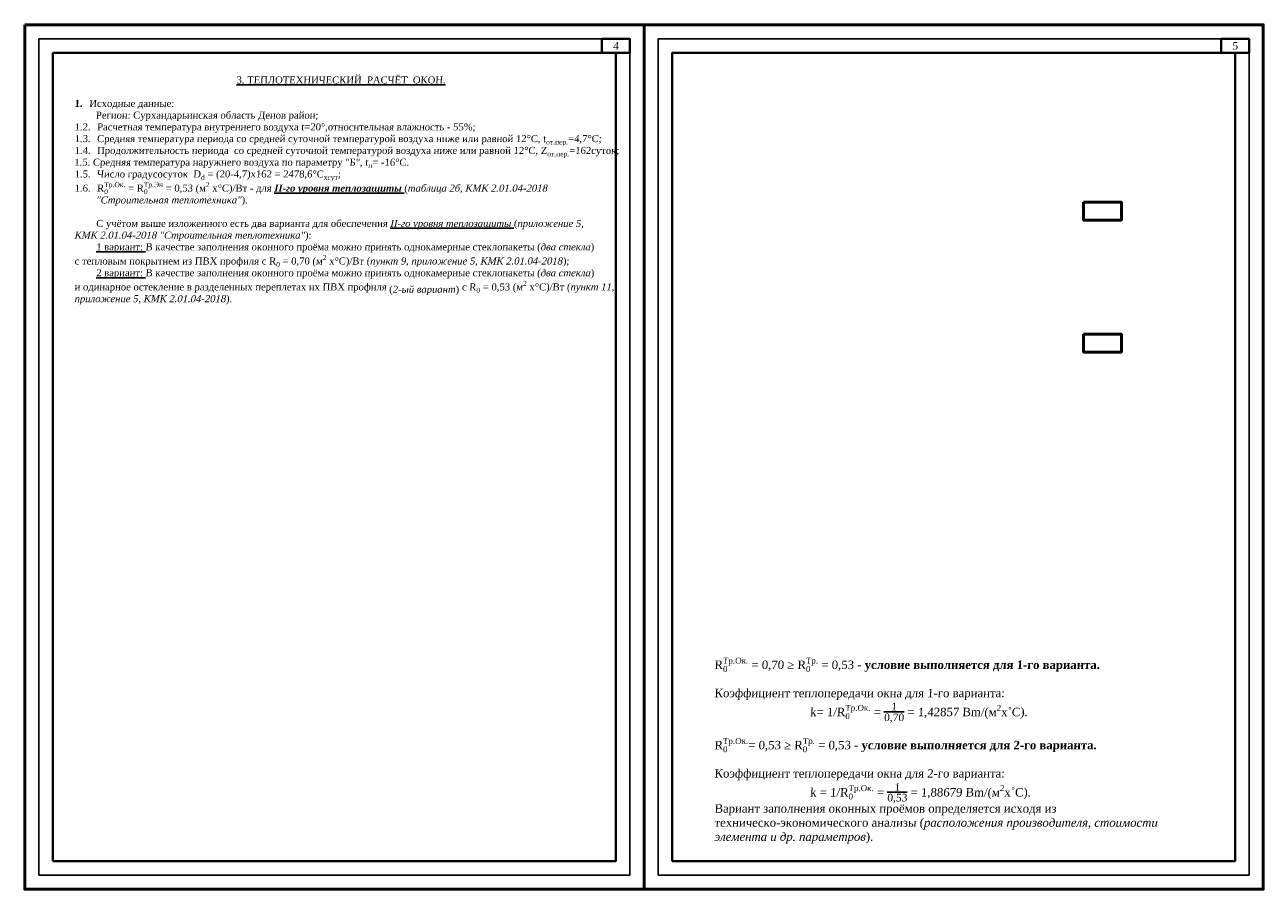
# Model space of a CAD drawing. Header units: millimetres. Extents: x 35420 to 149109, y -109874 to -43287.
# Tile 5 of 5: x 103758 to 147758, y -73987 to -43287. Entities that reach past the tile are written whole.
import ezdxf

# ---------------------------------------------------------------- set-up
doc = ezdxf.new("R2010")
doc.units = ezdxf.units.MM
doc.layers.get('Defpoints').update_dxf_attribs({"color": 222, "lineweight": 50})
doc.layers.add('line', color=7, linetype='Continuous')
doc.layers.add('Text', color=7, linetype='Continuous')
doc.layers.add('Wall', color=16, linetype='Continuous', lineweight=40)
doc.styles.add('seviyorum', font='times.ttf', dxfattribs={"oblique": 3})

msp = doc.modelspace()

# ---------------------------------------------------------------- linework, layer by layer
at = {"color": 203, "lineweight": 50, "ltscale": 100}
for points in [[(141373, -49589), (142722, -49589), (142722, -50221), (141373, -50221)], [(141373, -54275), (142722, -54275), (142722, -54908), (141373, -54908)]]:
    msp.add_lwpolyline(points, close=True, dxfattribs=at)
at = {"layer": 'Defpoints', "color": 5, "ltscale": 100}
for points in [[(103758, -43287), (125758, -43287), (125758, -73987), (103758, -73987)], [(125758, -43287), (147758, -43287), (147758, -73987), (125758, -73987)]]:
    msp.add_lwpolyline(points, close=True, dxfattribs=at)
at = {"layer": 'line', "color": 0}
for points in [[(104258, -73487), (125258, -73487), (125258, -43787), (104258, -43787)], [(126258, -73487), (147258, -73487), (147258, -43787), (126258, -43787)]]:
    msp.add_lwpolyline(points, close=True, dxfattribs=at)
at = {"layer": 'Wall', "color": 0}
for points in [[(125258, -44287), (124258, -44287), (124258, -43787), (125258, -43787)], [(147258, -44287), (146258, -44287), (146258, -43787), (147258, -43787)], [(104758, -72987), (124758, -72987), (124758, -44287), (104758, -44287)], [(126758, -72987), (146758, -72987), (146758, -44287), (126758, -44287)]]:
    msp.add_lwpolyline(points, close=True, dxfattribs=at)

# ---------------------------------------------------------------- texts
at = {"char_height": 270, "width": 1000, "attachment_point": 5, "style": 'seviyorum'}
for s, insert in [('{\\C0;4}', (124758, -44037)), ('{\\C0;5}', (146758, -44037))]:
    msp.add_mtext(s, dxfattribs=dict(at, insert=insert))
at = {"color": 0, "insert": (128258, -65597), "char_height": 300, "width": 17500, "attachment_point": 1, "style": 'seviyorum'}
msp.add_mtext('\\A1;{\\H0.33333x;\\P\\H2.99997x;\\C256;R\\H0.7x;\\SТр.Ок.^ 0;\\H1.42857x; =} 0,70 ≥ R{\\H0.7x;\\SТр.^ 0;} = 0,53 - {\\fTimes New Roman|b1|i0|c204|p18;условие выполняется для 1-го варианта.\\P\\P}Коэффициент теплопередачи окна для 1-го варианта: \\P                              k= 1/{\\H0.99999x;\\C256;R\\H0.7x;\\SТр.Ок.^ 0;\\H1.42858x;\\C0; = \\H0.9x;\\S1/0,70;\\H1.11111x; = 1,42857 \\H1.00001x;\\C256;Bm/(м\\H0.7x;\\S2^ ;\\H1.42857x;х˚С\\C0;).\\P}\\P{\\H0.99999x;\\C256;R\\H0.7x;\\SТр.Ок.^ 0;\\H1.42858x;\\C0;= 0,53 ≥ }R{\\H0.7x;\\SТр.^ 0;\\H1.42857x; = 0,53 - \\fTimes New Roman|b1|i0|c204|p18;условие выполняется для 2-го варианта.\\P\\P\\fTimes New Roman|b0|i0|c204|p18;Коэффициент теплопередачи окна для 2-го варианта: \\P                             } k = 1/{\\H0.99999x;\\C256;R\\H0.7x;\\SТр.Ок.^ 0;} = {\\H0.9x;\\S1/0,53;} = 1,88679 {\\C256;Bm/(м\\H0.7x;\\S2^ ;\\H1.42857x;х˚С\\C0;).\\PВариант заполнения оконных проёмов определяется исходя из техническо-экономического анализы (\\fTimes New Roman|b0|i1|c204|p18;расположения производителя, стоимости элемента и др. параметров\\fTimes New Roman|b0|i0|c204|p18;).}', dxfattribs=at)
at = {"layer": 'Text', "color": 0, "insert": (104758, -44287), "char_height": 250, "width": 20000, "attachment_point": 1, "style": 'seviyorum'}
msp.add_mtext('\\A1;{\\W9.85085;\\L\\C256;           \\W1;\\P\\W9.85085;           \\W1;\\P\\W9.86612;       \\W1;3. ТЕПЛОТЕХНИЧЕСКИЙ  РАСЧЁТ  ОКОН.\\P\\W9.85085;           \\W1;\\P\\fTimes New Roman|b1|i0|c204|p18;\\W8.10938;\\l \\W1;1.{\\W2.528257; }\\fTimes New Roman|b0|i0|c204|p18;Исходные данные:}\\P{\\W8.126953; }        Регион: Сурхандарьинская область Денов район{\\C256;;\\P{\\W8.126953; }1.2.{\\W2.454038; }Расчетная температура внутреннего воздуха t=20°,относительная влажность - 55%;\\P{\\W8.126953; }1.3.{\\W2.454038; }Средняя температура периода со средней суточной температурой воздуха ниже или равной 12°C, t\\H0.7x;\\S^ от.пер.;\\H1.4286x;=4,7°C;\\P{\\W8.12679; }1.4.{\\W2.453875; }Продолжительность периода  со средней суточной температурой воздуха ниже или равной 12°C, Z\\H0.7x;\\S^ от.пер.;\\H1.4286x;=162суток;\\P        1.5. Средняя температура наружнего воздуха по параметру "Б", t\\H0.7x;\\S^ н;\\H1.4286x;= -16°C\\H0.99998x;.\\P{\\W8.126628; }1.5.{\\W2.453713; }Число градусосуток  D\\H0.7x;\\S^ d;\\H1.4286x; =\\H0.99999x; \\H1.00012x;(20-4,7)х162 = 2478,6°\\H0.99988x;\\C0;C\\H0.7x;\\C256;\\S^ хcут;\\H1.4286x;;\\P\\H0.99999x;\\W8.12647; \\W1;1.6.{\\W2.45355; }R\\H0.7x;\\SТр.Ок.^ 0;\\H1.4286x; = \\H0.99999x;R\\H0.7x;\\SТр.Эн^ 0;\\H1.4286x; =\\H0.99998x; 0,53 (м\\H0.7x;\\S2^ ;\\H1.4286x; x°C)/Вт \\H0.99999x;- для \\fTimes New Roman|b1|i1|c204|p18;\\LII-го уровня теплозащиты\\fTimes New Roman|b0|i0|c204|p18;\\l (\\fTimes New Roman|b0|i1|c204|p18;таблица 2б, КМК 2.01.04-2018 \\P\\W8.1263;  \\W1;"Строительная теплотехника"\\fTimes New Roman|b0|i0|c204|p18;).\\P        \\P\\W8.1263;  \\W1;С учётом выше изложенного есть два варианта для обеспечения \\fTimes New Roman|b0|i1|c204|p18;\\LII-го уровня теплозащиты \\fTimes New Roman|b0|i0|c204|p18;\\H0.99999x;\\l(\\fTimes New Roman|b0|i1|c204|p18;приложение 5,        \\P{\\W8.126384; }КМК 2.01.04-2018 "Строительная теплотехника"\\fTimes New Roman|b0|i0|c204|p18;):\\P\\W8.12638;\\L  \\W1;1 вариант:\\l В качестве заполнения оконного проёма можно принять однокамерные стеклопакеты (\\fTimes New Roman|b0|i1|c204|p18;два стекла\\fTimes New Roman|b0|i0|c204|p18;)           \\P{\\W8.126384; }с тепловым покрытием из ПВХ профиля с R\\H0.7x;\\S^ 0;\\H1.4286x; = 0,70 \\H0.99998x;(м\\H0.7x;\\S2^ ;\\H1.4286x; x°C)/Вт (\\fTimes New Roman|b0|i1|c204|p18;пункт 9, \\H0.99999x;приложение 5, КМК 2.01.04-2018\\fTimes New Roman|b0|i0|c204|p18;);\\P\\W8.1263;\\L  \\W1;2 вариант:\\l В качестве заполнения оконного проёма \\H0.99999x;можно принять однокамерные стеклопакеты (\\fTimes New Roman|b0|i1|c204|p18;два стекла\\fTimes New Roman|b0|i0|c204|p18;)          \\P{\\W8.126384; }и одинарное остекление в разделенных переплетах их ПВХ профиля \\A0;\\Q0;(\\fTimes New Roman|b0|i1|c204|p18;2-ый вариант\\fTimes New Roman|b0|i0|c204|p18;)\\A1;\\H0.99999x;\\Q3; с R\\H0.7x;\\S^ 0;\\H1.4286x; = 0,53 \\H0.99998x;(м\\H0.7x;\\S2^ ;\\H1.4286x; x°C)/Вт (\\fTimes New Roman|b0|i1|c204|p18;пункт 11, \\P\\H0.99999x;\\W8.12638; \\W1;приложение 5, КМК 2.01.04-2018\\fTimes New Roman|b0|i0|c204|p18;).\\H1.4x;                                   }', dxfattribs=at)

doc.saveas('drawing.dxf')
